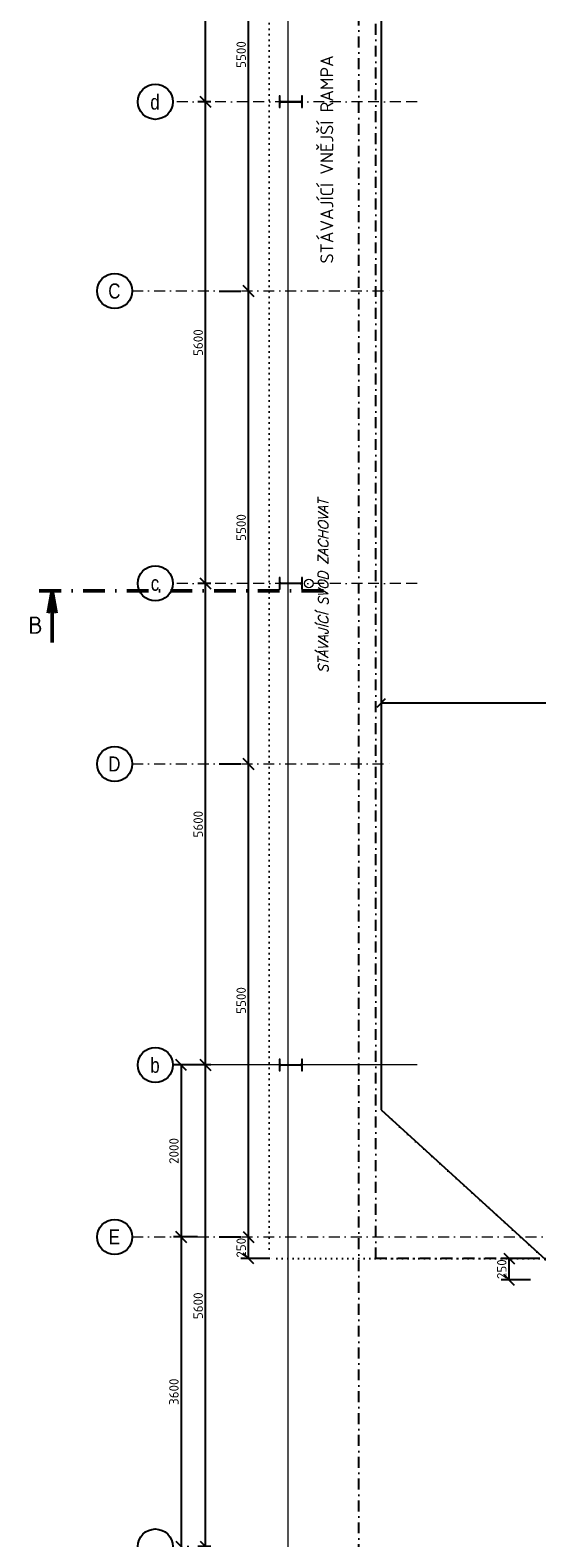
# Model space of a CAD drawing. Header units: millimetres. Extents: x -118752 to 407724, y -73278 to 155058.
# Tile 135 of 256: x 48945 to 54836, y 65459 to 82991. Entities that reach past the tile are written whole.
import ezdxf
from ezdxf.enums import TextEntityAlignment as Align

# ---------------------------------------------------------------- set-up
doc = ezdxf.new("R2010")
doc.units = ezdxf.units.MM
doc.header["$LTSCALE"] = 10
for name, pattern in [('DASHDOT', [25.4, 12.7, -6.35, 0, -6.35]), ('DOT', [6.35, 0, -6.35]), ('HRANIČNÍ2', [22.225, 6.35, -3.175, 6.35, -3.175, 0, -3.175])]:
    doc.linetypes.add(name, pattern=pattern)
for name, color, linetype, lineweight in [('10', 1, 'DASHDOT', 18), ('_STAVAJICI KCE', 9, 'Continuous', 9), ('CKKOTY', 3, 'Continuous', 25), ('CKPOPIS_POHLED', 3, 'Continuous', 25), ('CKRASTR', 7, 'DASHDOT', 15), ('CKRASTR_POPIS', 3, 'Continuous', 25), ('CKREZY_OZNACENI', 4, 'DASHDOT', 50), ('CKSTENY_NADROVINOU', 7, 'DASHDOT', 25), ('CKSTENY_PODROVINOU', 7, 'Continuous', 25), ('CKTEXTY_MALE', 3, 'Continuous', 18), ('IN_C_TENKA', 7, 'Continuous', 18), ('pohledy', 7, 'Continuous', 25)]:
    doc.layers.add(name, color=color, linetype=linetype, lineweight=lineweight)
doc.layers.add('CKDVERE_DORAZ', color=7, linetype='DOT', lineweight=25, plot=False)
doc.styles.add('Arial', font='arial.ttf', dxfattribs={"width": 0.8})
doc.styles.add('KURZIVA', font='italic__.ttf')
doc.styles.get("Standard").update_dxf_attribs({"font": 'isocpeur.ttf'})
doc.dimstyles.new('CADKON', dxfattribs={"dimscale": 50, "dimtxt": 2.2, "dimasz": 2.5, "dimexe": 1.8, "dimexo": 5, "dimgap": 0.6, "dimtad": 1, "dimrnd": 1, "dimtxsty": 'Standard', "dimblk1": 'OBLIQUE', "dimblk2": 'OBLIQUE', "dimsah": 1, "dimcen": 2.5, "dimadec": 1, "dimazin": 2, "dimtfac": 1, "dimtdec": 4, "dimtix": 1, "dimtmove": 2, "dimatfit": 3, "dimldrblk": 'OPEN30', "dimfxl": 5, "dimfxlon": 1, "dimtolj": 1, "dimarcsym": 0})
doc.dimstyles.new('CADKON obrazky', dxfattribs={"dimscale": 50, "dimtxt": 2.2, "dimasz": 2.5, "dimexe": 1.8, "dimexo": 2, "dimgap": 0.6, "dimtad": 1, "dimrnd": 1, "dimtxsty": 'Standard', "dimblk1": 'OBLIQUE', "dimblk2": 'OBLIQUE', "dimsah": 1, "dimcen": 2.5, "dimadec": 1, "dimazin": 2, "dimtfac": 1, "dimtdec": 4, "dimtix": 1, "dimtmove": 2, "dimatfit": 3, "dimldrblk": 'OPEN30', "dimfxl": 5, "dimfxlon": 1, "dimtolj": 1, "dimarcsym": 0})

# ---------------------------------------------------------------- blocks, each defined once
blk = doc.blocks.new('_OBLIQUE')
at = {"color": 0, "linetype": 'ByBlock'}
blk.add_line((-0.5, -0.5), (0.5, 0.5), dxfattribs=at)
blk = doc.blocks.new('*D8248')
at = {"layer": 'CKKOTY', "color": 0, "lineweight": -2}
for p, q in [((58727, 91208), (59067, 91208)), ((58977, 91208), (58977, 68708)), ((58727, 68708), (59067, 68708))]:
    blk.add_line(p, q, dxfattribs=at)
at = {"layer": 'Defpoints', "color": 0}
for p in [(53024, 91208), (53024, 68708), (58977, 68708)]:
    blk.add_point(p, dxfattribs=at)
at = {"layer": 'CKKOTY', "color": 0, "lineweight": -2, "xscale": 125, "yscale": 125, "zscale": 125}
for p, rotation in [((58977, 91208), 90), ((58977, 68708), 270)]:
    blk.add_blockref('_OBLIQUE', p, dxfattribs=dict(at, rotation=rotation))
at = {"layer": 'CKKOTY', "color": 0, "insert": (58892, 79958), "char_height": 110, "attachment_point": 5, "rotation": 90}
blk.add_mtext('\\A1;22500', dxfattribs=at)
blk = doc.blocks.new('_Open90')
at = {"color": 0, "lineweight": -2}
for p, q in [((0, 0), (-1, 0)), ((-0.5, 0.5), (0, 0)), ((0, 0), (-0.5, -0.5))]:
    blk.add_line(p, q, dxfattribs=at)
blk = doc.blocks.new('*D8249')
at = {"layer": 'CKKOTY', "color": 0, "lineweight": -2}
for p, q in [((51047, 70958), (50893, 70958)), ((50983, 65358), (50983, 70958)), ((51047, 65358), (50893, 65358))]:
    blk.add_line(p, q, dxfattribs=at)
at = {"layer": 'Defpoints', "color": 0}
for p in [(50983, 70958), (51547, 70958), (51547, 65358)]:
    blk.add_point(p, dxfattribs=at)
at = {"layer": 'CKKOTY', "color": 0, "lineweight": -2, "xscale": 125, "yscale": 125, "zscale": 125}
for p, rotation in [((50983, 70958), 90), ((50983, 65358), 270)]:
    blk.add_blockref('_OBLIQUE', p, dxfattribs=dict(at, rotation=rotation))
at = {"layer": 'CKKOTY', "color": 0, "insert": (50898, 68158), "char_height": 110, "attachment_point": 5, "rotation": 90}
blk.add_mtext('\\A1;5600', dxfattribs=at)
blk = doc.blocks.new('*D8250')
at = {"layer": 'CKKOTY', "color": 0, "lineweight": -2}
for p, q in [((51047, 76558), (50893, 76558)), ((50983, 70958), (50983, 76558)), ((51047, 70958), (50893, 70958))]:
    blk.add_line(p, q, dxfattribs=at)
at = {"layer": 'Defpoints', "color": 0}
for p in [(50983, 76558), (51547, 76558), (51547, 70958)]:
    blk.add_point(p, dxfattribs=at)
at = {"layer": 'CKKOTY', "color": 0, "lineweight": -2, "xscale": 125, "yscale": 125, "zscale": 125}
for p, rotation in [((50983, 76558), 90), ((50983, 70958), 270)]:
    blk.add_blockref('_OBLIQUE', p, dxfattribs=dict(at, rotation=rotation))
at = {"layer": 'CKKOTY', "color": 0, "insert": (50898, 73758), "char_height": 110, "attachment_point": 5, "rotation": 90}
blk.add_mtext('\\A1;5600', dxfattribs=at)
blk = doc.blocks.new('*D8251')
at = {"layer": 'CKKOTY', "color": 0, "lineweight": -2}
for p, q in [((51047, 82158), (50893, 82158)), ((50983, 76558), (50983, 82158)), ((51047, 76558), (50893, 76558))]:
    blk.add_line(p, q, dxfattribs=at)
at = {"layer": 'Defpoints', "color": 0}
for p in [(50983, 82158), (51547, 82158), (51547, 76558)]:
    blk.add_point(p, dxfattribs=at)
at = {"layer": 'CKKOTY', "color": 0, "lineweight": -2, "xscale": 125, "yscale": 125, "zscale": 125}
for p, rotation in [((50983, 82158), 90), ((50983, 76558), 270)]:
    blk.add_blockref('_OBLIQUE', p, dxfattribs=dict(at, rotation=rotation))
at = {"layer": 'CKKOTY', "color": 0, "insert": (50898, 79358), "char_height": 110, "attachment_point": 5, "rotation": 90}
blk.add_mtext('\\A1;5600', dxfattribs=at)
blk = doc.blocks.new('*D8252')
at = {"layer": 'CKKOTY', "color": 0, "lineweight": -2}
for p, q in [((51047, 87758), (50893, 87758)), ((50983, 82158), (50983, 87758)), ((51047, 82158), (50893, 82158))]:
    blk.add_line(p, q, dxfattribs=at)
at = {"layer": 'Defpoints', "color": 0}
for p in [(50983, 87758), (51547, 87758), (51547, 82158)]:
    blk.add_point(p, dxfattribs=at)
at = {"layer": 'CKKOTY', "color": 0, "lineweight": -2, "xscale": 125, "yscale": 125, "zscale": 125}
for p, rotation in [((50983, 87758), 90), ((50983, 82158), 270)]:
    blk.add_blockref('_OBLIQUE', p, dxfattribs=dict(at, rotation=rotation))
at = {"layer": 'CKKOTY', "color": 0, "insert": (50898, 84958), "char_height": 110, "attachment_point": 5, "rotation": 90}
blk.add_mtext('\\A1;5600', dxfattribs=at)
blk = doc.blocks.new('*D8254')
at = {"layer": 'CKKOTY', "color": 0, "lineweight": -2}
for p, q in [((50892, 70958), (50611, 70958)), ((50701, 70958), (50701, 68958)), ((50892, 68958), (50611, 68958))]:
    blk.add_line(p, q, dxfattribs=at)
at = {"layer": 'Defpoints', "color": 0}
for p in [(51392, 70958), (50701, 68958), (51392, 68958)]:
    blk.add_point(p, dxfattribs=at)
at = {"layer": 'CKKOTY', "color": 0, "lineweight": -2, "xscale": 125, "yscale": 125, "zscale": 125}
for p, rotation in [((50701, 70958), 90), ((50701, 68958), 270)]:
    blk.add_blockref('_OBLIQUE', p, dxfattribs=dict(at, rotation=rotation))
at = {"layer": 'CKKOTY', "color": 0, "insert": (50616, 69958), "char_height": 110, "attachment_point": 5, "rotation": 90}
blk.add_mtext('\\A1;2000', dxfattribs=at)
blk = doc.blocks.new('*D8255')
at = {"layer": 'CKKOTY', "color": 0, "lineweight": -2}
for p, q in [((50892, 68958), (50611, 68958)), ((50701, 68958), (50701, 65358)), ((50772, 65358), (50791, 65358))]:
    blk.add_line(p, q, dxfattribs=at)
at = {"layer": 'Defpoints', "color": 0}
for p in [(51392, 68958), (50272, 65358), (50701, 65358)]:
    blk.add_point(p, dxfattribs=at)
at = {"layer": 'CKKOTY', "color": 0, "lineweight": -2, "xscale": 125, "yscale": 125, "zscale": 125}
for p, rotation in [((50701, 68958), 90), ((50701, 65358), 270)]:
    blk.add_blockref('_OBLIQUE', p, dxfattribs=dict(at, rotation=rotation))
at = {"layer": 'CKKOTY', "color": 0, "insert": (50616, 67158), "char_height": 110, "attachment_point": 5, "rotation": 90}
blk.add_mtext('\\A1;3600', dxfattribs=at)
blk = doc.blocks.new('*D8256')
at = {"layer": 'CKKOTY', "color": 0, "lineweight": -2}
for p, q in [((51144, 68958), (51393, 68958)), ((51483, 68708), (51483, 68958)), ((51733, 68708), (51393, 68708))]:
    blk.add_line(p, q, dxfattribs=at)
at = {"layer": 'Defpoints', "color": 0}
for p in [(51483, 68958), (51644, 68958), (52963, 68708)]:
    blk.add_point(p, dxfattribs=at)
at = {"layer": 'CKKOTY', "color": 0, "lineweight": -2, "xscale": 125, "yscale": 125, "zscale": 125}
for p, rotation in [((51483, 68958), 270), ((51483, 68708), 90)]:
    blk.add_blockref('_OBLIQUE', p, dxfattribs=dict(at, rotation=rotation))
at = {"layer": 'CKKOTY', "color": 0, "insert": (51398, 68833), "char_height": 110, "attachment_point": 5, "rotation": 90}
blk.add_mtext('\\A1;250', dxfattribs=at)
blk = doc.blocks.new('*D8257')
at = {"layer": 'CKKOTY', "color": 0, "lineweight": -2}
for p, q in [((51144, 74458), (51393, 74458)), ((51483, 68958), (51483, 74458)), ((51144, 68958), (51393, 68958))]:
    blk.add_line(p, q, dxfattribs=at)
at = {"layer": 'Defpoints', "color": 0}
for p in [(51483, 74458), (51644, 74458), (51644, 68958)]:
    blk.add_point(p, dxfattribs=at)
at = {"layer": 'CKKOTY', "color": 0, "lineweight": -2, "xscale": 125, "yscale": 125, "zscale": 125}
for p, rotation in [((51483, 74458), 90), ((51483, 68958), 270)]:
    blk.add_blockref('_OBLIQUE', p, dxfattribs=dict(at, rotation=rotation))
at = {"layer": 'CKKOTY', "color": 0, "insert": (51398, 71708), "char_height": 110, "attachment_point": 5, "rotation": 90}
blk.add_mtext('\\A1;5500', dxfattribs=at)
blk = doc.blocks.new('*D8258')
at = {"layer": 'CKKOTY', "color": 0, "lineweight": -2}
for p, q in [((51144, 79958), (51393, 79958)), ((51483, 74458), (51483, 79958)), ((51144, 74458), (51393, 74458))]:
    blk.add_line(p, q, dxfattribs=at)
at = {"layer": 'Defpoints', "color": 0}
for p in [(51483, 79958), (51644, 79958), (51644, 74458)]:
    blk.add_point(p, dxfattribs=at)
at = {"layer": 'CKKOTY', "color": 0, "lineweight": -2, "xscale": 125, "yscale": 125, "zscale": 125}
for p, rotation in [((51483, 79958), 90), ((51483, 74458), 270)]:
    blk.add_blockref('_OBLIQUE', p, dxfattribs=dict(at, rotation=rotation))
at = {"layer": 'CKKOTY', "color": 0, "insert": (51398, 77208), "char_height": 110, "attachment_point": 5, "rotation": 90}
blk.add_mtext('\\A1;5500', dxfattribs=at)
blk = doc.blocks.new('*D8259')
at = {"layer": 'CKKOTY', "color": 0, "lineweight": -2}
for p, q in [((51144, 85458), (51393, 85458)), ((51483, 79958), (51483, 85458)), ((51144, 79958), (51393, 79958))]:
    blk.add_line(p, q, dxfattribs=at)
at = {"layer": 'Defpoints', "color": 0}
for p in [(51483, 85458), (51644, 85458), (51644, 79958)]:
    blk.add_point(p, dxfattribs=at)
at = {"layer": 'CKKOTY', "color": 0, "lineweight": -2, "xscale": 125, "yscale": 125, "zscale": 125}
for p, rotation in [((51483, 85458), 90), ((51483, 79958), 270)]:
    blk.add_blockref('_OBLIQUE', p, dxfattribs=dict(at, rotation=rotation))
at = {"layer": 'CKKOTY', "color": 0, "insert": (51398, 82708), "char_height": 110, "attachment_point": 5, "rotation": 90}
blk.add_mtext('\\A1;5500', dxfattribs=at)
blk = doc.blocks.new('*D8727')
at = {"layer": 'CKKOTY', "color": 0, "lineweight": -2}
for p, q in [((53024, 75414), (53024, 75074)), ((61224, 74958), (61224, 75254)), ((61224, 75164), (53024, 75164))]:
    blk.add_line(p, q, dxfattribs=at)
at = {"layer": 'Defpoints', "color": 0}
for p in [(53024, 75851), (53024, 75164), (61224, 74858)]:
    blk.add_point(p, dxfattribs=at)
at = {"layer": 'CKKOTY', "color": 0, "lineweight": -2, "xscale": 100, "yscale": 100, "zscale": 100, "rotation": 180}
blk.add_blockref('_OBLIQUE', (53024, 75164), dxfattribs=at)
at = {"layer": 'CKKOTY', "color": 0, "lineweight": -2, "xscale": 100, "yscale": 100, "zscale": 100}
blk.add_blockref('_OBLIQUE', (61224, 75164), dxfattribs=at)
at = {"layer": 'CKKOTY', "color": 0, "insert": (57124, 75252), "char_height": 115, "attachment_point": 5}
blk.add_mtext('\\A1;8200', dxfattribs=at)
blk = doc.blocks.new('_Open30')
at = {"color": 0, "lineweight": -2}
for p, q in [((-1, 0.27), (0, 0)), ((0, 0), (-1, -0.27)), ((0, 0), (-1, 0))]:
    blk.add_line(p, q, dxfattribs=at)
blk = doc.blocks.new('*D9585')
at = {"layer": 'CKKOTY', "color": 0, "lineweight": -2}
for p, q in [((54763, 68708), (54423, 68708)), ((54513, 68458), (54513, 68708)), ((54763, 68458), (54423, 68458))]:
    blk.add_line(p, q, dxfattribs=at)
at = {"layer": 'Defpoints', "color": 0}
for p in [(54513, 68708), (55197, 68708), (55197, 68458)]:
    blk.add_point(p, dxfattribs=at)
at = {"layer": 'CKKOTY', "color": 0, "lineweight": -2, "xscale": 125, "yscale": 125, "zscale": 125}
for p, rotation in [((54513, 68708), 270), ((54513, 68458), 90)]:
    blk.add_blockref('_OBLIQUE', p, dxfattribs=dict(at, rotation=rotation))
at = {"layer": 'CKKOTY', "color": 0, "insert": (54428, 68583), "char_height": 110, "attachment_point": 5, "rotation": 90}
blk.add_mtext('\\A1;250', dxfattribs=at)

msp = doc.modelspace()

# ---------------------------------------------------------------- linework, layer by layer
at = {"layer": '10', "linetype": 'HRANIČNÍ2', "ltscale": 2}
for p, q in [((53444.387, 82158.162), (50603.965, 82158.162)), ((53444.387, 76558.162), (50603.965, 76558.162))]:
    msp.add_line(p, q, dxfattribs=at)
at = {"layer": '10', "linetype": 'Continuous', "ltscale": 2}
msp.add_line((53444.387, 70958.162), (50603.965, 70958.162), dxfattribs=at)
at = {"layer": '_STAVAJICI KCE'}
for points in [[(51849.587, 82090.662), (51849.587, 82139.862, -0.414213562), (51864.587, 82154.862), (52084.187, 82154.862, -0.414213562), (52099.187, 82139.862), (52099.187, 82090.662), (52109.387, 82090.662), (52109.387, 82225.662), (52099.187, 82225.662), (52099.187, 82176.462, -0.414213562), (52084.187, 82161.462), (51864.587, 82161.462, -0.414213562), (51849.587, 82176.462), (51849.587, 82225.662), (51839.387, 82225.662), (51839.387, 82090.662)], [(51849.587, 76490.662), (51849.587, 76539.862, -0.414213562), (51864.587, 76554.862), (52084.187, 76554.862, -0.414213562), (52099.187, 76539.862), (52099.187, 76490.662), (52109.387, 76490.662), (52109.387, 76625.662), (52099.187, 76625.662), (52099.187, 76576.462, -0.414213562), (52084.187, 76561.462), (51864.587, 76561.462, -0.414213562), (51849.587, 76576.462), (51849.587, 76625.662), (51839.387, 76625.662), (51839.387, 76490.662)], [(51849.587, 70890.662), (51849.587, 70939.862, -0.414213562), (51864.587, 70954.862), (52084.187, 70954.862, -0.414213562), (52099.187, 70939.862), (52099.187, 70890.662), (52109.387, 70890.662), (52109.387, 71025.662), (52099.187, 71025.662), (52099.187, 70976.462, -0.414213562), (52084.187, 70961.462), (51864.587, 70961.462, -0.414213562), (51849.587, 70976.462), (51849.587, 71025.662), (51839.387, 71025.662), (51839.387, 70890.662)]]:
    msp.add_lwpolyline(points, format="xyb", close=True, dxfattribs=at)
at = {"layer": 'CKDVERE_DORAZ'}
for p in [(51724.387, 91208.162), (61224.387, 68708.162)]:
    msp.add_line(p, (51724.387, 68708.162), dxfattribs=at)
at = {"layer": 'CKRASTR', "linetype": 'Continuous'}
msp.add_line((51944.387, 62616.676), (51944.387, 93562.481), dxfattribs=at)
at = {"layer": 'CKRASTR'}
for p, q in [((50131.632, 79958.162), (53144.867, 79958.162)), ((50131.632, 74458.162), (53144.867, 74458.162)), ((50131.632, 68958.162), (87444.387, 68958.162))]:
    msp.add_line(p, q, dxfattribs=at)
at = {"layer": 'CKRASTR_POPIS'}
for centre in [(50400.042, 82158.162), (49927.709, 79958.162), (50400.042, 76558.162), (49927.709, 74458.162), (50400.042, 70958.162), (49927.709, 68958.162), (50400.042, 65358.162)]:
    msp.add_circle(centre, 203.923, dxfattribs=at)
at = {"layer": 'CKREZY_OZNACENI', "ltscale": 2}
msp.add_line((49051.035, 76471.202), (52362.652, 76471.202), dxfattribs=at)
at = {"layer": 'CKREZY_OZNACENI', "linetype": 'Continuous'}
for q in [(49155.453, 76212.69), (49201.035, 75871.202), (49246.618, 76212.69)]:
    msp.add_line((49201.035, 76471.202), q, dxfattribs=at)
at = {"layer": 'CKSTENY_NADROVINOU'}
for p, q in [((52764.288, 65258.162), (52764.288, 93561.522)), ((52963.272, 68708.162), (52963.272, 91208.162)), ((61224.387, 68708.162), (52963.272, 68708.162))]:
    msp.add_line(p, q, dxfattribs=at)
at = {"layer": 'CKSTENY_PODROVINOU'}
for p, q in [((53025.095, 93562.009), (53024.443, 70435.209)), ((53024.443, 70435.209), (55196.593, 68458.162))]:
    msp.add_line(p, q, dxfattribs=at)
at = {"layer": 'IN_C_TENKA'}
msp.add_circle((52184.387, 76558.162), 50, dxfattribs=at)
at = {"layer": 'pohledy', "linetype": 'DOT', "ltscale": 2}
msp.add_line((57092.317, 66732.714), (53024.443, 70435.209), dxfattribs=at)

# ---------------------------------------------------------------- texts
at = {"layer": 'CKPOPIS_POHLED'}
msp.add_text('B', height=200, dxfattribs=at).set_placement((49006.673, 76072.222), align=Align.MIDDLE_CENTER)
at = {"layer": 'CKRASTR_POPIS', "style": 'Arial', "width": 0.8}
for s, p in [('d', (50395.939, 82158.162)), ('C', (49923.606, 79958.162)), ('c', (50395.939, 76558.162)), ('D', (49923.606, 74458.162)), ('b', (50395.939, 70958.162)), ('E', (49923.606, 68958.162))]:
    msp.add_text(s, height=175, dxfattribs=at).set_placement(p, align=Align.MIDDLE)
at = {"layer": 'CKTEXTY_MALE', "style": 'KURZIVA'}
msp.add_text('STÁVAJÍCÍ SVOD ZACHOVAT', height=115, rotation=90, dxfattribs=at).set_placement((52409.626, 75513.438))
at = {"layer": 'CKTEXTY_MALE', "insert": (52318.9, 80277.848), "char_height": 150, "width": 5504.73491, "attachment_point": 1, "rotation": 90}
msp.add_mtext('STÁVAJÍCÍ VNĚJŠÍ RAMPA', dxfattribs=at)

# ---------------------------------------------------------------- dimensions: what is measured, and where the dimension line sits
at = {"layer": 'CKKOTY'}
for base, p1, p2, override, picture, middle in [((58976.51, 68708.162), (53024.387, 91208.162), (53024.387, 68708.162), {"dimscale": 50, "dimexo": 10, "dimldrblk": 'Open90'}, '*D8248', (58891.51, 79958.162)), ((50983.075, 87758.162), (51546.551, 82158.162), (51546.551, 87758.162), {"dimscale": 50, "dimexo": 10, "dimtmove": 2, "dimldrblk": 'Open90'}, '*D8252', (50898.075, 84958.162)), ((51483.223, 85458.162), (51644.387, 79958.162), (51644.387, 85458.162), {"dimscale": 50, "dimexo": 10, "dimtmove": 2, "dimldrblk": 'Open90'}, '*D8259', (51398.223, 82708.162)), ((50983.075, 82158.162), (51546.551, 76558.162), (51546.551, 82158.162), {"dimscale": 50, "dimexo": 10, "dimtmove": 2, "dimldrblk": 'Open90'}, '*D8251', (50898.075, 79358.162)), ((51483.223, 79958.162), (51644.387, 74458.162), (51644.387, 79958.162), {"dimscale": 50, "dimexo": 10, "dimtmove": 2, "dimldrblk": 'Open90'}, '*D8258', (51398.223, 77208.162)), ((50983.075, 76558.162), (51546.551, 70958.162), (51546.551, 76558.162), {"dimscale": 50, "dimexo": 10, "dimtmove": 2, "dimldrblk": 'Open90'}, '*D8250', (50898.075, 73758.162)), ((51483.223, 74458.162), (51644.387, 68958.162), (51644.387, 74458.162), {"dimscale": 50, "dimexo": 10, "dimtmove": 2, "dimldrblk": 'Open90'}, '*D8257', (51398.223, 71708.162)), ((50700.795, 68958.162), (51392.265, 70958.162), (51392.265, 68958.162), {"dimscale": 50, "dimexo": 10, "dimldrblk": 'Open90'}, '*D8254', (50615.795, 69958.162)), ((50983.075, 70958.162), (51546.551, 65358.162), (51546.551, 70958.162), {"dimscale": 50, "dimexo": 10, "dimldrblk": 'Open90'}, '*D8249', (50898.075, 68158.162)), ((50700.795, 65358.162), (51392.265, 68958.162), (50272.4, 65358.162), {"dimscale": 50, "dimexo": 10, "dimtmove": 2, "dimldrblk": 'Open90'}, '*D8255', (50615.795, 67158.162)), ((51483.223, 68958.162), (52963.272, 68708.162), (51644.387, 68958.162), {"dimscale": 50, "dimexo": 10, "dimldrblk": 'Open90'}, '*D8256', (51398.223, 68833.162))]:
    dim = msp.add_linear_dim(base=base, p1=p1, p2=p2, angle=90, dimstyle='CADKON', override=override, dxfattribs=at)
    dim.commit()
    dim.dimension.update_dxf_attribs({"geometry": picture, "text_midpoint": middle})
dim = msp.add_linear_dim(base=(53024.387, 75164.282), p1=(61224.387, 74858.162), p2=(53024.387, 75851.155), dimstyle='CADKON obrazky', override={"dimtxt": 2.3, "dimasz": 2}, dxfattribs=at)
dim.commit()
dim.dimension.update_dxf_attribs({"geometry": '*D8727', "text_midpoint": (57124.387, 75251.782)})
dim = msp.add_linear_dim(base=(54513, 68708.162), p1=(55196.593, 68458.162), p2=(55196.593, 68708.162), angle=90, dimstyle='CADKON', dxfattribs=at)
dim.commit()
dim.dimension.update_dxf_attribs({"geometry": '*D9585', "text_midpoint": (54428, 68583.162)})

doc.saveas('drawing.dxf')
